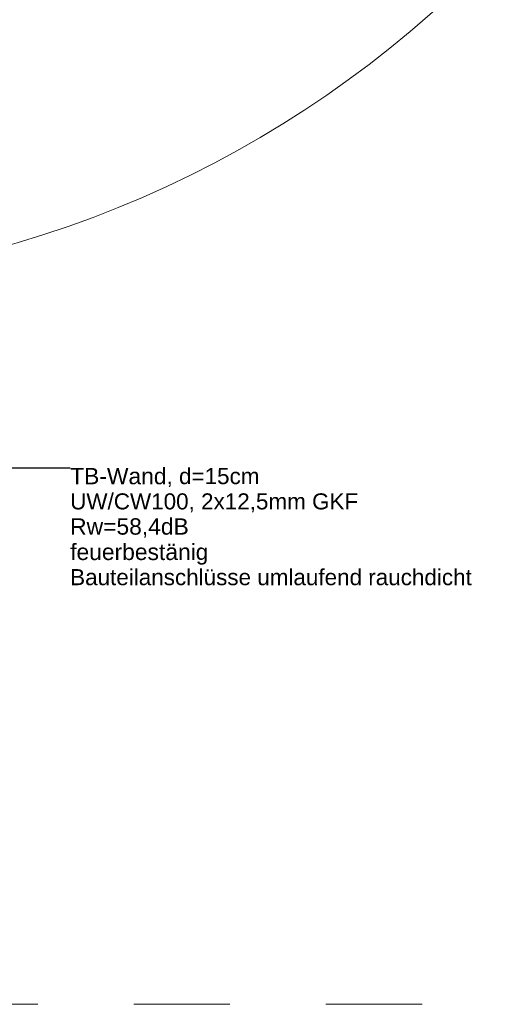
# Model space of a CAD drawing. Header units: metres. Extents: x -0.29 to 8.94, y -1.97 to 1.73.
# Tile 13 of 43: x 0.4 to 0.91, y -1.05 to -0.03. Entities that reach past the tile are written whole.
import ezdxf

# ---------------------------------------------------------------- set-up
doc = ezdxf.new("R2010")
doc.units = ezdxf.units.M
doc.header["$MEASUREMENT"] = 0
doc.linetypes.add('Untersicht', pattern=[0.02, 0.015, -0.005])
for name, color, linetype in [('152 - Bemaßung_ Beschriftung.Ausbau', 7, 'Continuous'), ('608 - Struktur.Träger', 7, 'Continuous'), ('Neubau_653 - Abdeckung.TB Verkofferung', 7, 'Continuous')]:
    doc.layers.add(name, color=color, linetype=linetype)
doc.styles.add('ERSTELLTER_STIL_1', font='txt')
doc.dimstyles.new('ERSTELLTER_STIL__1', dxfattribs={"dimtxt": 0.18, "dimasz": 0.007296, "dimexe": 0.18, "dimexo": 0.0625, "dimgap": 0, "dimtad": 0, "dimtih": 1, "dimtoh": 1, "dimdec": 4, "dimzin": 0, "dimdsep": 46, "dimcen": 0.09, "dimadec": 0, "dimazin": 0, "dimtfac": 1, "dimtdec": 4, "dimtmove": 0, "dimatfit": 3, "dimldrblk": 'ARROWHEAD_11', "dimfxl": 1, "dimtolj": 1, "dimtzin": 0, "dimarcsym": 0})

# ---------------------------------------------------------------- blocks, each defined once
blk = doc.blocks.new('ARROWHEAD_11')
at = {"color": 0, "linetype": 'Continuous', "lineweight": 0}
blk.add_line((0, 0), (-1, 0), dxfattribs=at)
at = {"color": 0, "linetype": 'Continuous', "lineweight": 0, "const_width": 0.25, "flags": 128}
blk.add_lwpolyline([(-0.125, 0, 1), (0.125, 0, 1)], format="xyb", close=True, dxfattribs=at)

msp = doc.modelspace()

# ---------------------------------------------------------------- linework, layer by layer
at = {"layer": '608 - Struktur.Träger', "color": 7, "linetype": 'Untersicht', "lineweight": 13}
msp.add_line((-0.2823, -1.0517), (1.1827, -1.0517), dxfattribs=at)
at = {"layer": 'Neubau_653 - Abdeckung.TB Verkofferung', "color": 1, "linetype": 'Continuous', "lineweight": 5, "flags": 128}
msp.add_lwpolyline([(0.0862, -0.3047, 0.413983), (1.2097, 0.8408), (0.1072, 0.8408)], format="xyb", dxfattribs=at)

# ---------------------------------------------------------------- texts
at = {"layer": '152 - Bemaßung_ Beschriftung.Ausbau', "color": 7, "linetype": 'Continuous', "lineweight": 9, "insert": (0.4515, -0.493), "char_height": 0.017, "attachment_point": 1, "line_spacing_factor": 0.933638, "style": 'ERSTELLTER_STIL_1'}
msp.add_mtext('\\A1;{\\pql;\\fArial|b0|i0|c0|p38;TB-Wand\\fArial|b0|i0|c0|p38;\\H0.983218x;, d=15cm\\P\\pql;\\fArial|b0|i0|c0|p38;UW/CW100, 2x12,5mm GKF\\P\\pql;\\fArial|b0|i0|c0|p38;\\H1.017069x;Rw=58,4dB\\P\\pql;\\fArial|b0|i0|c0|p38;feuerbestäni\\fArial|b0|i0|c0|p38;\\H0.983218x;g\\P\\pql;\\fArial|b0|i0|c0|p38;Bauteilanschlüsse umlaufend rauchdicht}', dxfattribs=at)

# ---------------------------------------------------------------- leaders
at = {"layer": '152 - Bemaßung_ Beschriftung.Ausbau', "color": 7, "linetype": 'Continuous', "lineweight": 9, "annotation_type": 0, "has_hookline": 1, "hookline_direction": 0, "text_width": 0.4157}
msp.add_leader([(0.0489, -0.5973), (0.1571, -0.493), (0.4515, -0.493)], dimstyle='ERSTELLTER_STIL__1', dxfattribs=at)

doc.saveas('drawing.dxf')
